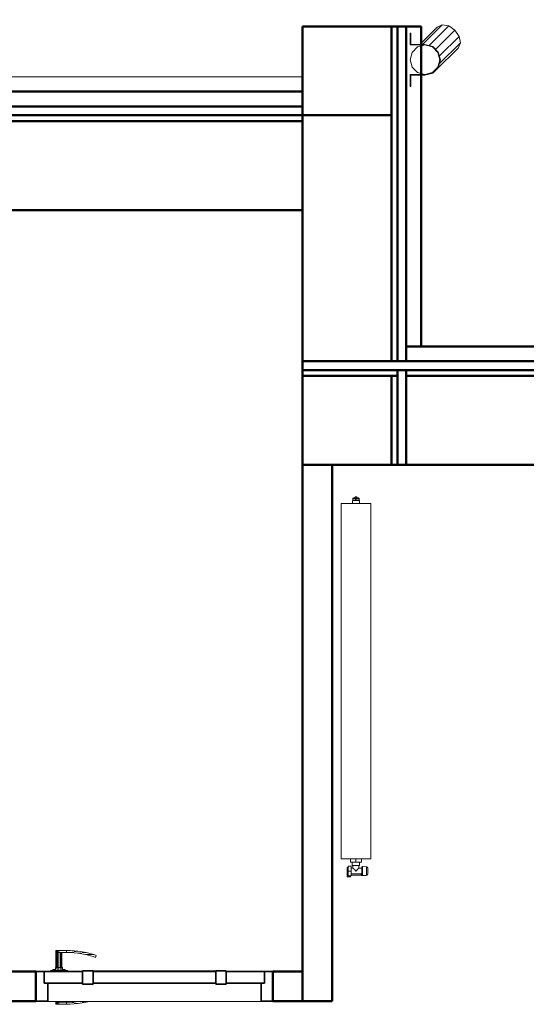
# Model space of a CAD drawing. Header units: millimetres. Extents: x 25703 to 50721, y 2709 to 39176.
# Tile 24 of 50: x 30549 to 32258, y 35687 to 39010. Entities that reach past the tile are written whole.
import ezdxf

# ---------------------------------------------------------------- set-up
doc = ezdxf.new("R2010")
doc.units = ezdxf.units.MM
doc.linetypes.add('ADSK_Скрыто', pattern=[300, 150, -150])
for name, color, linetype, lineweight in [('A-COLS-____-MCUT', 52, 'Continuous', 50), ('A-COLS-____-OTLN', 52, 'Continuous', 20), ('A-DETL-____-HDLN', 90, 'ADSK_Скрыто', 9), ('A-DOOR-____-MCUT', 31, 'Continuous', 35), ('A-DOOR-____-OTLN', 31, 'Continuous', 20), ('A-GENM-____-MCUT', 13, 'Continuous', 50), ('A-GENM-____-OTLN', 13, 'Continuous', 20), ('A-PART-____-MCUT', 2, 'Continuous', 50), ('A-PART-____-OTLN', 2, 'Continuous', 20), ('A-WALL-____-MCUT', 113, 'Continuous', 50), ('A-WALL-____-OTLN', 113, 'Continuous', 20), ('M-EQPM-____-OTLN', 50, 'Continuous', 20), ('Q-SPCQ-____-MCUT', 91, 'Continuous', 9), ('Q-SPCQ-____-OTLN', 91, 'Continuous', 20)]:
    doc.layers.add(name, color=color, linetype=linetype, lineweight=lineweight)

# ---------------------------------------------------------------- blocks, each defined once
blk = doc.blocks.new('Прямая форма - V line-610262-В_Этаж 02_Вентиляция')
at = {"layer": 'A-COLS-____-MCUT', "color": 9}
for p, q in [((150, 150), (-150, 150)), ((-150, 150), (-150, -150)), ((150, -150), (150, 150)), ((-150, -150), (150, -150))]:
    blk.add_line(p, q, dxfattribs=at)
blk = doc.blocks.new('Прямая форма - CRE - 001-610263-В_Этаж 02_Вентиляция')
blk.add_blockref('Прямая форма - V line-610262-В_Этаж 02_Вентиляция', (0, 0))
blk = doc.blocks.new('Прямая форма - V line-610938-В_Этаж 02_Вентиляция')
at = {"layer": 'A-COLS-____-MCUT', "color": 9}
for p, q in [((150, 150), (-150, 150)), ((-150, 150), (-150, -150)), ((150, -150), (150, 150)), ((-150, -150), (150, -150))]:
    blk.add_line(p, q, dxfattribs=at)
blk = doc.blocks.new('Прямая форма - CRE - 001-610939-В_Этаж 02_Вентиляция')
blk.add_blockref('Прямая форма - V line-610938-В_Этаж 02_Вентиляция', (0, 0))
blk = doc.blocks.new('Прямая форма - Concrete - Structural-610941-В_Этаж 02_Вентиляция')
at = {"layer": 'A-WALL-____-MCUT', "color": 9}
for p, q in [((320, -80), (0, -80)), ((0, -80), (0, -100)), ((320, -100), (320, -80)), ((350, -87.8), (350, -80)), ((350, -80), (579.5, -80)), ((350, -100), (350, -87.8)), ((579.5, -80), (789.9, -80)), ((0, -100), (320, -100)), ((579.5, -100), (350, -100)), ((789.9, -100), (579.5, -100))]:
    blk.add_line(p, q, dxfattribs=at)
at = {"layer": 'A-WALL-____-OTLN', "color": 253}
for p, q in [((350, -87.8), (350, -80)), ((579.5, -80), (350, -80)), ((350, -87.8), (350, -100)), ((789.9, -80), (579.5, -80)), ((579.5, -100), (350, -100)), ((579.5, -100), (789.9, -100))]:
    blk.add_line(p, q, dxfattribs=at)
blk = doc.blocks.new('Прямая форма - Gypsum Plasterboard - Waterproof-610942-В_Этаж 02_Вентиляция')
at = {"layer": 'A-WALL-____-MCUT', "color": 9}
for p, q in [((789.9, 0), (350, 0)), ((350, 0), (350, -50)), ((350, -50), (789.9, -50))]:
    blk.add_line(p, q, dxfattribs=at)
blk = doc.blocks.new('Прямая форма - Insulation - Thermal Break-610943-В_Этаж 02_Вентиляция')
at = {"layer": 'A-WALL-____-MCUT', "color": 9}
for p, q in [((789.9, -50), (0, -50)), ((0, -50), (0, -80)), ((0, -80), (789.9, -80))]:
    blk.add_line(p, q, dxfattribs=at)
blk = doc.blocks.new('Прямая форма - Masonry Block - Structural-610944-В_Этаж 02_Вентиляция')
at = {"layer": 'A-WALL-____-MCUT', "color": 9}
for p, q in [((789.9, -100), (350, -100)), ((350, -100), (350, -400)), ((350, -400), (789.9, -400))]:
    blk.add_line(p, q, dxfattribs=at)
blk = doc.blocks.new('Прямая форма - SW - 009-610945-В_Этаж 02_Вентиляция')
for name in ['Прямая форма - Gypsum Plasterboard - Waterproof-610942-В_Этаж 02_Вентиляция', 'Прямая форма - Insulation - Thermal Break-610943-В_Этаж 02_Вентиляция', 'Прямая форма - Concrete - Structural-610941-В_Этаж 02_Вентиляция', 'Прямая форма - Masonry Block - Structural-610944-В_Этаж 02_Вентиляция']:
    blk.add_blockref(name, (0, 0))
blk = doc.blocks.new('Family - Concrete - Structural-610947-В_Этаж 02_Вентиляция')
at = {"layer": 'A-PART-____-MCUT', "color": 9}
for p, q in [((320, -80), (0, -80)), ((0, -80), (0, -100)), ((320, -100), (320, -80)), ((350, -87.8), (350, -80)), ((350, -80), (579.5, -80)), ((350, -100), (350, -87.8)), ((579.5, -80), (789.9, -80)), ((0, -100), (320, -100)), ((579.5, -100), (350, -100)), ((789.9, -100), (579.5, -100))]:
    blk.add_line(p, q, dxfattribs=at)
at = {"layer": 'A-PART-____-OTLN', "color": 253}
for p, q in [((350, -87.8), (350, -80)), ((579.5, -80), (350, -80)), ((350, -87.8), (350, -100)), ((789.9, -80), (579.5, -80)), ((579.5, -100), (350, -100)), ((579.5, -100), (789.9, -100))]:
    blk.add_line(p, q, dxfattribs=at)
blk = doc.blocks.new('Family - Gypsum Plasterboard - Waterproof-610951-В_Этаж 02_Вентиляция')
at = {"layer": 'A-PART-____-MCUT', "color": 9}
for p, q in [((789.9, 0), (350, 0)), ((350, 0), (350, -50)), ((350, -50), (789.9, -50))]:
    blk.add_line(p, q, dxfattribs=at)
blk = doc.blocks.new('Family - Insulation - Thermal Break-610953-В_Этаж 02_Вентиляция')
at = {"layer": 'A-PART-____-MCUT', "color": 9}
for p, q in [((789.9, -50), (0, -50)), ((0, -50), (0, -80)), ((0, -80), (789.9, -80))]:
    blk.add_line(p, q, dxfattribs=at)
blk = doc.blocks.new('Family - Masonry Block - Structural-610955-В_Этаж 02_Вентиляция')
at = {"layer": 'A-PART-____-MCUT', "color": 9}
for p, q in [((789.9, -100), (350, -100)), ((350, -100), (350, -400)), ((350, -400), (789.9, -400))]:
    blk.add_line(p, q, dxfattribs=at)
blk = doc.blocks.new('Прямая форма - Insulation - Thermal Break-610960-В_Этаж 02_Вентиляция')
at = {"layer": 'A-WALL-____-MCUT', "color": 9}
for p, q in [((1130, -50), (0, -50)), ((0, -50), (0, -80)), ((1130, -80), (1130, -50)), ((1480, -50), (1160, -50)), ((1160, -50), (1160, -80)), ((1480, -80), (1480, -50)), ((0, -80), (1130, -80)), ((1160, -80), (1480, -80))]:
    blk.add_line(p, q, dxfattribs=at)
blk = doc.blocks.new('Прямая форма - Concrete - Structural-610961-В_Этаж 02_Вентиляция')
at = {"layer": 'A-WALL-____-MCUT', "color": 9}
for p, q in [((0, -80), (0, -100)), ((1130, -80), (0, -80)), ((1130, -100), (1130, -80)), ((1180, -80), (1180, -100)), ((1480, -80), (1180, -80)), ((1480, -100), (1480, -80)), ((0, -100), (1130, -100)), ((1180, -100), (1480, -100))]:
    blk.add_line(p, q, dxfattribs=at)
blk = doc.blocks.new('Прямая форма - Masonry Block - Structural-610962-В_Этаж 02_Вентиляция')
at = {"layer": 'A-WALL-____-MCUT', "color": 9}
for p, q in [((1130, -100), (300, -100)), ((300, -100), (300, -400)), ((1130, -400), (1130, -100)), ((300, -400), (1130, -400))]:
    blk.add_line(p, q, dxfattribs=at)
blk = doc.blocks.new('Прямая форма - Gypsum Plasterboard - Waterproof-610963-В_Этаж 02_Вентиляция')
at = {"layer": 'A-WALL-____-MCUT', "color": 9}
for p, q in [((0, 0), (0, -50)), ((1080, 0), (0, 0)), ((1080, -50), (1080, 0)), ((0, -50), (1080, -50))]:
    blk.add_line(p, q, dxfattribs=at)
blk = doc.blocks.new('Прямая форма - SW - 008-610964-В_Этаж 02_Вентиляция')
for name in ['Прямая форма - Gypsum Plasterboard - Waterproof-610963-В_Этаж 02_Вентиляция', 'Прямая форма - Insulation - Thermal Break-610960-В_Этаж 02_Вентиляция', 'Прямая форма - Concrete - Structural-610961-В_Этаж 02_Вентиляция', 'Прямая форма - Masonry Block - Structural-610962-В_Этаж 02_Вентиляция']:
    blk.add_blockref(name, (0, 0))
blk = doc.blocks.new('Family - Insulation - Thermal Break-610966-В_Этаж 02_Вентиляция')
at = {"layer": 'A-PART-____-MCUT', "color": 9}
for p, q in [((1130, -50), (0, -50)), ((0, -50), (0, -80)), ((1130, -80), (1130, -50)), ((1480, -50), (1160, -50)), ((1160, -50), (1160, -80)), ((1480, -80), (1480, -50)), ((0, -80), (1130, -80)), ((1160, -80), (1480, -80))]:
    blk.add_line(p, q, dxfattribs=at)
blk = doc.blocks.new('Family - Concrete - Structural-610968-В_Этаж 02_Вентиляция')
at = {"layer": 'A-PART-____-MCUT', "color": 9}
for p, q in [((0, -80), (0, -100)), ((1130, -80), (0, -80)), ((1130, -100), (1130, -80)), ((1180, -80), (1180, -100)), ((1480, -80), (1180, -80)), ((1480, -100), (1480, -80)), ((0, -100), (1130, -100)), ((1180, -100), (1480, -100))]:
    blk.add_line(p, q, dxfattribs=at)
blk = doc.blocks.new('Family - Masonry Block - Structural-610970-В_Этаж 02_Вентиляция')
at = {"layer": 'A-PART-____-MCUT', "color": 9}
for p, q in [((1130, -100), (300, -100)), ((300, -100), (300, -400)), ((1130, -400), (1130, -100)), ((300, -400), (1130, -400))]:
    blk.add_line(p, q, dxfattribs=at)
blk = doc.blocks.new('Family - Gypsum Plasterboard - Waterproof-610972-В_Этаж 02_Вентиляция')
at = {"layer": 'A-PART-____-MCUT', "color": 9}
for p, q in [((0, 0), (0, -50)), ((1080, 0), (0, 0)), ((1080, -50), (1080, 0)), ((0, -50), (1080, -50))]:
    blk.add_line(p, q, dxfattribs=at)
blk = doc.blocks.new('Прямая форма - V line-610995-В_Этаж 02_Вентиляция')
at = {"layer": 'A-GENM-____-MCUT', "lineweight": 9}
for p, q in [((31503.2, 38817.6), (29309.4, 38817.6)), ((31503.2, 38767.6), (31503.2, 38817.6)), ((29309.4, 38767.6), (31503.2, 38767.6))]:
    blk.add_line(p, q, dxfattribs=at)
blk = doc.blocks.new('Прямая форма - SLA - 010-610996-В_Этаж 02_Вентиляция')
blk.add_blockref('Прямая форма - V line-610995-В_Этаж 02_Вентиляция', (0, 0))
blk = doc.blocks.new('Прямая форма - V line-609271-В_Этаж 02_Вентиляция')
at = {"layer": 'A-DOOR-____-MCUT', "color": 53}
for p, q in [((-372, 0), (-400, 0)), ((-400, 0), (-400, -100)), ((-372, -40), (-372, 0)), ((-242, 0), (-372, 0)), ((-372, 0), (-372, -40)), ((-207, 2.5), (-242, 2.5)), ((-242, 2.5), (-242, -42.5)), ((-242, -40), (-242, 0)), ((-207, -42.5), (-207, 2.5)), ((207, 0), (-207, 0)), ((-207, 0), (-207, -40)), ((242, 2.5), (207, 2.5)), ((207, 2.5), (207, -42.5)), ((207, -40), (207, 0)), ((242, -42.5), (242, 2.5)), ((372, 0), (242, 0)), ((242, 0), (242, -40)), ((400, 0), (372, 0)), ((372, 0), (372, -40)), ((372, -40), (372, 0)), ((400, -100), (400, 0)), ((-360, -40), (-372, -40)), ((-372, -40), (-242, -40)), ((-360, -100), (-360, -40)), ((-242, -42.5), (-207, -42.5)), ((-207, -40), (207, -40)), ((207, -42.5), (242, -42.5)), ((242, -40), (372, -40)), ((372, -40), (360, -40)), ((360, -40), (360, -100)), ((-400, -100), (-360, -100)), ((360, -100), (400, -100))]:
    blk.add_line(p, q, dxfattribs=at)
at = {"layer": 'A-DOOR-____-OTLN', "color": 253}
for p, q in [((-332, 71), (-330.7, 71)), ((-332, 71), (-332, 64)), ((-330.7, 71), (-327, 71)), ((-330.7, 71), (-330.7, 64)), ((-327, 71), (-322, 71)), ((-327, 71), (-327, 64)), ((-322, 71), (-297, 71)), ((-322, 71), (-322, 64)), ((-297, 71), (-297, 64)), ((-283.6, 71), (-297, 71)), ((-297, 71), (-297, 64)), ((-283.9, 64), (-256.9, 68.7)), ((-256.9, 68.7), (-283.6, 71)), ((-230.5, 64), (-256.9, 68.7)), ((-332, 64), (-330.7, 64)), ((-332, 64), (-332, 13)), ((-330.7, 64), (-332, 64)), ((-330.7, 64), (-327, 64)), ((-330.7, 64), (-330.7, 13)), ((-327, 64), (-330.7, 64)), ((-327, 64), (-322, 64)), ((-327, 64), (-327, 13)), ((-322, 64), (-327, 64)), ((-322, 64), (-322, 13)), ((-297, 64), (-322, 64)), ((-317, 13), (-317, 64)), ((-313.3, 13), (-313.3, 64)), ((-312, 64), (-312, 13)), ((-297, 64), (-283.9, 64)), ((-257.8, 61.7), (-283.9, 64)), ((-257.8, 61.7), (-230.5, 64)), ((-232, 57.2), (-257.8, 61.7)), ((-206.7, 50.4), (-232, 57.2)), ((-204.6, 57.1), (-232, 57.2)), ((-230.5, 64), (-204.6, 57.1)), ((-198.8, 47.5), (-206.7, 50.4)), ((-204.6, 57.1), (-196.5, 54.1)), ((-196.5, 54.1), (-198.8, 47.5)), ((-293.5, 3), (-350.5, 3)), ((-350.5, 3), (-350.5, 1)), ((-344, 3), (-342, 7)), ((-342, 7), (-339.3, 7)), ((-341.1, 3), (-339.3, 7)), ((-339.3, 7), (-334.6, 7)), ((-335, 3), (-334, 13)), ((-334, 13), (-332.4, 13)), ((-333.3, 3), (-332.4, 13)), ((-332.4, 13), (-328, 13)), ((-328.5, 3), (-328, 13)), ((-328, 13), (-322, 13)), ((-322, 13), (-316, 13)), ((-322, 3), (-322, 13)), ((-316, 13), (-311.6, 13)), ((-315.5, 3), (-316, 13)), ((-311.6, 13), (-310, 13)), ((-311.6, 13), (-310.7, 3)), ((-310, 13), (-309, 3)), ((-309.4, 7), (-304.7, 7)), ((-304.7, 7), (-302, 7)), ((-304.7, 7), (-302.9, 3)), ((-302, 7), (-300, 3)), ((-293.5, 1), (-293.5, 3)), ((-207, 2.5), (-203.6, 2.5)), ((-203.6, 2.5), (-200.3, 2.5)), ((-203.6, 2.5), (-203.6, 1)), ((-200.3, 2.5), (-197, 2.5)), ((-200.3, 2.5), (-200.3, 1)), ((-197, 2.5), (-193.9, 2.5)), ((-197, 2.5), (-197, 1)), ((-193.9, 2.5), (-190.9, 2.5)), ((-193.9, 2.5), (-193.9, 1)), ((-190.9, 2.5), (-188, 2.5)), ((-190.9, 2.5), (-190.9, 1)), ((-188, 2.5), (-185.3, 2.5)), ((-188, 2.5), (-188, 1)), ((-185.3, 2.5), (-182.7, 2.5)), ((-185.3, 2.5), (-185.3, 1)), ((-182.7, 2.5), (-180.3, 2.5)), ((-182.7, 2.5), (-182.7, 1)), ((-180.3, 2.5), (-177.9, 2.5)), ((-180.3, 2.5), (-180.3, 1)), ((-177.9, 2.5), (-175.8, 2.5)), ((-177.9, 2.5), (-177.9, 1)), ((-175.8, 2.5), (-173.8, 2.5)), ((-175.8, 2.5), (-175.8, 1)), ((-173.8, 2.5), (-172, 2.5)), ((-173.8, 2.5), (-173.8, 1)), ((-172, 2.5), (0, 2.5)), ((-172, 2.5), (-172, 1)), ((0, 2.5), (172, 2.5)), ((172, 2.5), (173.8, 2.5)), ((172, 2.5), (172, 1)), ((173.8, 2.5), (175.8, 2.5)), ((173.8, 2.5), (173.8, 1)), ((175.8, 2.5), (177.9, 2.5)), ((175.8, 2.5), (175.8, 1)), ((177.9, 2.5), (180.3, 2.5)), ((177.9, 2.5), (177.9, 1)), ((180.3, 2.5), (182.7, 2.5)), ((180.3, 2.5), (180.3, 1)), ((182.7, 2.5), (185.3, 2.5)), ((182.7, 2.5), (182.7, 1)), ((185.3, 2.5), (188, 2.5)), ((185.3, 2.5), (185.3, 1)), ((188, 2.5), (190.9, 2.5)), ((188, 2.5), (188, 1)), ((190.9, 2.5), (193.9, 2.5)), ((190.9, 2.5), (190.9, 1)), ((193.9, 2.5), (197, 2.5)), ((193.9, 2.5), (193.9, 1)), ((197, 2.5), (200.3, 2.5)), ((197, 2.5), (197, 1)), ((200.3, 2.5), (203.6, 2.5)), ((200.3, 2.5), (200.3, 1)), ((203.6, 2.5), (207, 2.5)), ((203.6, 2.5), (203.6, 1)), ((-332, -101), (-332, -104)), ((-330.7, -104), (-332, -104)), ((-332, -104), (-330.7, -104)), ((-332, -104), (-332, -111)), ((-330.7, -111), (-332, -111)), ((-330.7, -101), (-330.7, -104)), ((-327, -104), (-330.7, -104)), ((-330.7, -104), (-327, -104)), ((-330.7, -104), (-330.7, -111)), ((-327, -111), (-330.7, -111)), ((-327, -101), (-327, -104)), ((-327, -104), (-322, -104)), ((-327, -104), (-322, -104)), ((-327, -104), (-327, -111)), ((-322, -111), (-327, -111)), ((-322, -101), (-322, -104)), ((-322, -104), (-297, -104)), ((-322, -104), (-322, -111)), ((-297, -111), (-322, -111)), ((-317, -104), (-317, -101)), ((-313.3, -104), (-313.3, -101)), ((-312, -101), (-312, -104)), ((-283.9, -104), (-297, -104)), ((-297, -104), (-297, -111)), ((-297, -104), (-297, -111)), ((-297, -111), (-283.6, -111)), ((-257.8, -101.7), (-283.9, -104)), ((-256.9, -108.7), (-283.9, -104)), ((-283.6, -111), (-256.9, -108.7)), ((-257.8, -101.7), (-253.7, -101)), ((-230.5, -104), (-257.8, -101.7)), ((-230.5, -104), (-256.9, -108.7)), ((-219.3, -101), (-230.5, -104))]:
    blk.add_line(p, q, dxfattribs=at)
blk = doc.blocks.new('Прямая форма - კარ1-611160-В_Этаж 02_Вентиляция')
blk.add_blockref('Прямая форма - V line-609271-В_Этаж 02_Вентиляция', (400, 0))
blk = doc.blocks.new('Прямая форма - V line-611804-В_Этаж 02_Вентиляция')
at = {"layer": 'A-WALL-____-MCUT', "color": 9}
for p, q in [((1710, 100), (-100, 100)), ((-100, 100), (-100, 0)), ((1710, 0), (1710, 100)), ((-100, 0), (1710, 0))]:
    blk.add_line(p, q, dxfattribs=at)
blk = doc.blocks.new('Прямая форма - SW - 014-611805-В_Этаж 02_Вентиляция')
blk.add_blockref('Прямая форма - V line-611804-В_Этаж 02_Вентиляция', (0, 0))
blk = doc.blocks.new('Прямая форма - V line-611855-В_Этаж 02_Вентиляция')
at = {"layer": 'A-WALL-____-MCUT', "color": 9}
for p, q in [((200, 100), (100, 100)), ((100, 100), (100, 0)), ((200, 0), (200, 100)), ((4180, 100), (1000, 100)), ((1000, 100), (1000, 0)), ((100, 0), (200, 0)), ((1000, 0), (4180, 0))]:
    blk.add_line(p, q, dxfattribs=at)
blk = doc.blocks.new('Прямая форма - SW - 014-611856-В_Этаж 02_Вентиляция')
blk.add_blockref('Прямая форма - V line-611855-В_Этаж 02_Вентиляция', (0, 0))
blk = doc.blocks.new('Family - კარ1-611858-В_Этаж 02_Вентиляция')
at = {"layer": 'A-GENM-____-MCUT', "lineweight": 9}
for p, q in [((400, 101), (-400, 101)), ((-400, 101), (-400, -1)), ((400, -1), (400, 101)), ((-400, -1), (400, -1))]:
    blk.add_line(p, q, dxfattribs=at)
blk = doc.blocks.new('Прямая форма - Gypsum Plasterboard - Waterproof-611860-В_Этаж 02_Вентиляция')
at = {"layer": 'A-WALL-____-MCUT', "color": 9}
for p, q in [((4080, 50), (0, 50)), ((0, 50), (0, 0)), ((0, 0), (4080, 0))]:
    blk.add_line(p, q, dxfattribs=at)
blk = doc.blocks.new('Прямая форма - Masonry Block - Structural-611861-В_Этаж 02_Вентиляция')
at = {"layer": 'A-WALL-____-MCUT', "color": 9}
for p, q in [((4080, 400), (0, 400)), ((0, 400), (0, 100)), ((0, 100), (4080, 100))]:
    blk.add_line(p, q, dxfattribs=at)
blk = doc.blocks.new('Прямая форма - Concrete - Structural-611862-В_Этаж 02_Вентиляция')
at = {"layer": 'A-WALL-____-MCUT', "color": 9}
for p, q in [((4380, 100), (0, 100)), ((0, 100), (0, 80)), ((0, 80), (4380, 80))]:
    blk.add_line(p, q, dxfattribs=at)
blk = doc.blocks.new('Прямая форма - Insulation - Thermal Break-611863-В_Этаж 02_Вентиляция')
at = {"layer": 'A-WALL-____-MCUT', "color": 9}
for p, q in [((4400, 80), (0, 80)), ((0, 80), (0, 50)), ((0, 50), (4400, 50))]:
    blk.add_line(p, q, dxfattribs=at)
blk = doc.blocks.new('Прямая форма - SW - 007-611864-В_Этаж 02_Вентиляция')
for name in ['Прямая форма - Masonry Block - Structural-611861-В_Этаж 02_Вентиляция', 'Прямая форма - Concrete - Structural-611862-В_Этаж 02_Вентиляция', 'Прямая форма - Insulation - Thermal Break-611863-В_Этаж 02_Вентиляция', 'Прямая форма - Gypsum Plasterboard - Waterproof-611860-В_Этаж 02_Вентиляция']:
    blk.add_blockref(name, (0, 0))
blk = doc.blocks.new('Family - Gypsum Plasterboard - Waterproof-611866-В_Этаж 02_Вентиляция')
at = {"layer": 'A-PART-____-MCUT', "color": 9}
for p, q in [((4080, 50), (0, 50)), ((0, 50), (0, 0)), ((0, 0), (4080, 0))]:
    blk.add_line(p, q, dxfattribs=at)
blk = doc.blocks.new('Family - Masonry Block - Structural-611868-В_Этаж 02_Вентиляция')
at = {"layer": 'A-PART-____-MCUT', "color": 9}
for p, q in [((4080, 400), (0, 400)), ((0, 400), (0, 100)), ((0, 100), (4080, 100))]:
    blk.add_line(p, q, dxfattribs=at)
blk = doc.blocks.new('Family - Concrete - Structural-611870-В_Этаж 02_Вентиляция')
at = {"layer": 'A-PART-____-MCUT', "color": 9}
for p, q in [((4380, 100), (0, 100)), ((0, 100), (0, 80)), ((0, 80), (4380, 80))]:
    blk.add_line(p, q, dxfattribs=at)
blk = doc.blocks.new('Family - Insulation - Thermal Break-611872-В_Этаж 02_Вентиляция')
at = {"layer": 'A-PART-____-MCUT', "color": 9}
for p, q in [((4400, 80), (0, 80)), ((0, 80), (0, 50)), ((0, 50), (4400, 50))]:
    blk.add_line(p, q, dxfattribs=at)
blk = doc.blocks.new('Прямая форма - V line-612788-В_Этаж 02_Вентиляция')
at = {"layer": 'Q-SPCQ-____-MCUT', "color": 133}
for p, q in [((-50.2, 49.9), (-90, 49.9)), ((-90, 49.9), (-90, 47.9)), ((-90, 47.9), (-52, 47.9)), ((-52, 47.9), (-52, -0.1)), ((-50.2, -0.1), (-50.2, 49.9)), ((-25, 43.3), (-43.3, 25)), ((0, 50), (-25, 43.3)), ((25, 43.3), (0, 50)), ((43.3, 25), (25, 43.3)), ((90, 49.9), (50.2, 49.9)), ((50.2, 49.9), (50.2, -0.1)), ((52, -0.1), (52, 47.9)), ((52, 47.9), (90, 47.9)), ((90, 47.9), (90, 49.9)), ((-43.3, 25), (-50, 0)), ((-50, 0), (-43.3, -25)), ((50, 0), (43.3, 25)), ((43.3, -25), (50, 0)), ((-52, -0.1), (-45, -26.1)), ((-43.5, -25.2), (-50.2, -0.1)), ((-45, -26.1), (-26, -45.1)), ((-25.1, -43.6), (-43.5, -25.2)), ((-43.3, -25), (-25, -43.3)), ((25, -43.3), (43.3, -25)), ((43.5, -25.2), (25.1, -43.6)), ((26, -45.1), (45, -26.1)), ((50.2, -0.1), (43.5, -25.2)), ((45, -26.1), (52, -0.1)), ((-26, -45.1), (0, -52.1)), ((0, -50.3), (-25.1, -43.6)), ((-25, -43.3), (0, -50)), ((0, -50), (25, -43.3)), ((25.1, -43.6), (0, -50.3)), ((0, -52.1), (26, -45.1))]:
    blk.add_line(p, q, dxfattribs=at)
blk = doc.blocks.new('Прямая форма - FU - 047-612789-В_Этаж 02_Вентиляция')
blk.add_blockref('Прямая форма - V line-612788-В_Этаж 02_Вентиляция', (0, 0))
blk = doc.blocks.new('Прямая форма - V line-613636-В_Этаж 02_Вентиляция')
at = {"layer": 'Q-SPCQ-____-OTLN', "color": 253}
for p, q in [((-28.7, 39.6), (-25, 43.3)), ((-25, 43.3), (-28.7, 39.6)), ((-25, 43.3), (-23.7, 43.7)), ((-23.7, 43.7), (-25, 43.3)), ((-25, 43.3), (-25, 41.7)), ((-50, 0), (-49.4, 2.3)), ((-49.4, 2.3), (-50, 0)), ((-50, -106), (-50, 0)), ((-49.4, -2.3), (-50, 0)), ((-50, 0), (-49.4, -2.3)), ((-47.6, 8.8), (-47.4, 9.8)), ((-47.4, 9.8), (-47.6, 8.8)), ((-45.3, 17.4), (-45.1, 18.2)), ((-45.1, 18.2), (-45.3, 17.4)), ((-38.3, 30), (-37.7, 30.6)), ((-37.7, 30.6), (-38.3, 30)), ((-47.4, -9.8), (-47.6, -8.8)), ((-47.6, -8.8), (-47.4, -9.8)), ((-46, -15), (-46.3, -14)), ((-46.3, -14), (-46, -15)), ((-43.3, -25), (-44.2, -21.5)), ((-44.2, -21.5), (-43.3, -25)), ((-43.3, -23.1), (-43.3, -25)), ((-43.3, -123.7), (-43.3, -25)), ((-40.8, -27.5), (-43.3, -25)), ((-43.3, -25), (-40.8, -27.5)), ((-35.2, -33.1), (-36, -32.3)), ((-36, -32.3), (-35.2, -33.1)), ((43.3, -25), (39.6, -28.7)), ((39.6, -28.7), (43.3, -25)), ((43.3, -23.3), (43.3, -25)), ((43.7, -23.7), (43.3, -25)), ((43.3, -25), (43.7, -23.7)), ((43.3, -27.7), (43.3, -25)), ((43.3, -123.7), (43.3, -30.2)), ((50, -30), (50, -106)), ((-32.3, -36), (-33.1, -35.2)), ((-33.1, -35.2), (-32.3, -36)), ((-25, -43.3), (-27.5, -40.8)), ((-27.5, -40.8), (-25, -43.3)), ((-25, -42.2), (-25, -43.3)), ((-25, -136.6), (-25, -43.3)), ((-21.5, -44.2), (-25, -43.3)), ((-25, -43.3), (-21.5, -44.2)), ((-14, -46.3), (-15, -46)), ((-15, -46), (-14, -46.3)), ((-8.8, -47.6), (-9.8, -47.4)), ((-9.8, -47.4), (-8.8, -47.6)), ((0, -50), (-2.3, -49.4)), ((-2.3, -49.4), (0, -50)), ((2.3, -49.4), (0, -50)), ((0, -50), (2.3, -49.4)), ((0, -141.4), (0, -50)), ((9.8, -47.4), (8.8, -47.6)), ((8.8, -47.6), (9.8, -47.4)), ((18.2, -45.1), (17.4, -45.3)), ((17.4, -45.3), (18.2, -45.1)), ((25, -136.6), (25, -43.3)), ((30.6, -37.7), (30, -38.3)), ((30, -38.3), (30.6, -37.7)), ((-50, -106), (-43.3, -123.7)), ((-43.3, -123.7), (-25, -136.6)), ((25, -136.6), (43.3, -123.7)), ((43.3, -123.7), (50, -106)), ((-25, -136.6), (0, -141.4)), ((0, -141.4), (25, -136.6))]:
    blk.add_line(p, q, dxfattribs=at)
blk = doc.blocks.new('Прямая форма - FU - 047-613637-В_Этаж 02_Вентиляция')
blk.add_blockref('Прямая форма - V line-613636-В_Этаж 02_Вентиляция', (0, 0))
blk = doc.blocks.new('V line_ifc_RVT-1-В_Этаж 02_Вентиляция')
at = {"layer": 'A-COLS-____-OTLN', "color": 253, "lineweight": 20, "rotation": 180}
for name, p in [('Прямая форма - CRE - 001-610263-В_Этаж 02_Вентиляция', (31653.2, 38837.6)), ('Прямая форма - CRE - 001-610939-В_Этаж 02_Вентиляция', (31653.2, 37657.6))]:
    blk.add_blockref(name, p, dxfattribs=at)
at = {"layer": 'A-DOOR-____-OTLN', "color": 253, "lineweight": 20}
blk.add_blockref('Прямая форма - კარ1-611160-В_Этаж 02_Вентиляция', (30603.2, 35797.6), dxfattribs=at)
at = {"layer": 'A-GENM-____-OTLN', "color": 253, "lineweight": 20}
blk.add_blockref('Прямая форма - SLA - 010-610996-В_Этаж 02_Вентиляция', (0, 0), dxfattribs=at)
at = {"layer": 'A-GENM-____-OTLN', "color": 253, "lineweight": 20, "rotation": 180}
blk.add_blockref('Family - კარ1-611858-В_Этаж 02_Вентиляция', (31003.2, 35797.6), dxfattribs=at)
at = {"layer": 'A-PART-____-OTLN', "color": 253, "lineweight": 20}
for name, p, rotation in [('Family - Concrete - Structural-610968-В_Этаж 02_Вентиляция', (31903.2, 38987.6), 270), ('Family - Insulation - Thermal Break-610966-В_Этаж 02_Вентиляция', (31903.2, 38987.6), 270), ('Family - Gypsum Plasterboard - Waterproof-610972-В_Этаж 02_Вентиляция', (31903.2, 38987.6), 270), ('Family - Gypsum Plasterboard - Waterproof-611866-В_Этаж 02_Вентиляция', (31503.2, 38767.6), 180), ('Family - Insulation - Thermal Break-611872-В_Этаж 02_Вентиляция', (31503.2, 38767.6), 180), ('Family - Concrete - Structural-611870-В_Этаж 02_Вентиляция', (31503.2, 38767.6), 180), ('Family - Masonry Block - Structural-610970-В_Этаж 02_Вентиляция', (31903.2, 38987.6), 270), ('Family - Masonry Block - Structural-611868-В_Этаж 02_Вентиляция', (31503.2, 38767.6), 180)]:
    blk.add_blockref(name, p, dxfattribs=dict(at, rotation=rotation))
for name in ['Family - Gypsum Plasterboard - Waterproof-610951-В_Этаж 02_Вентиляция', 'Family - Insulation - Thermal Break-610953-В_Этаж 02_Вентиляция', 'Family - Concrete - Structural-610947-В_Этаж 02_Вентиляция', 'Family - Masonry Block - Structural-610955-В_Этаж 02_Вентиляция']:
    blk.add_blockref(name, (31503.2, 37907.6), dxfattribs=at)
at = {"layer": 'A-WALL-____-OTLN', "color": 253, "lineweight": 20}
for name, p, rotation in [('Прямая форма - SW - 008-610964-В_Этаж 02_Вентиляция', (31903.2, 38987.6), 270), ('Прямая форма - SW - 007-611864-В_Этаж 02_Вентиляция', (31503.2, 38767.6), 180), ('Прямая форма - SW - 014-611805-В_Этаж 02_Вентиляция', (31603.2, 35797.6), 90), ('Прямая форма - SW - 014-611856-В_Этаж 02_Вентиляция', (31603.2, 35797.6), 180)]:
    blk.add_blockref(name, p, dxfattribs=dict(at, rotation=rotation))
blk.add_blockref('Прямая форма - SW - 009-610945-В_Этаж 02_Вентиляция', (31503.2, 37907.6), dxfattribs=at)
at = {"layer": 'Q-SPCQ-____-OTLN', "color": 253, "lineweight": 20}
for name, p, rotation in [('Прямая форма - FU - 047-613637-В_Этаж 02_Вентиляция', (31917.4, 38875), 135.0000000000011), ('Прямая форма - FU - 047-612789-В_Этаж 02_Вентиляция', (31916.1, 38875), 90)]:
    blk.add_blockref(name, p, dxfattribs=dict(at, rotation=rotation))
blk = doc.blocks.new('ADSK_Радиатор универсальный_Боковое подключение_Клапаны - Радиатор 600х1200-V8-В_Этаж 02_Вентиляция')
at = {"layer": 'A-DETL-____-HDLN', "flags": 128}
for points in [[(-654, 0), (-654, 0), (-654, 0), (-653.9, 0), (-653.8, 0)], [(-653.8, 0), (-653.9, 0), (-653.9, 0), (-654, 0), (-654, 0), (-654, 0)], [(-649.8, -20), (-649.9, -20), (-649.9, -20), (-650, -20), (-650, -20), (-650, -20), (-650, -20)], [(-650, -20), (-650, -20), (-650, -20), (-649.9, -20), (-649.9, -20), (-649.8, -20), (-649.7, -20)], [(-632, -20), (-632, -20), (-632, -20), (-632.1, -20), (-632.1, -20), (-632.2, -20), (-632.3, -20)], [(-632.3, -20), (-632.2, -20), (-632.1, -20), (-632.1, -20), (-632, -20), (-632, -20), (-632, -20), (-632, -20)], [(-628, 0), (-628, 0), (-628, 0), (-628.1, 0), (-628.2, 0), (-628.3, 0)], [(-628.2, 0), (-628.1, 0), (-628.1, 0), (-628, 0), (-628, 0), (-628, 0)]]:
    blk.add_lwpolyline(points, dxfattribs=at)
at = {"layer": 'M-EQPM-____-OTLN'}
for p, q in [((600, 70), (-600, 70)), ((-600, 70), (-600, -30)), ((-600, 70), (600, 70)), ((-600, -30), (-600, 70)), ((600, -30), (600, 70)), ((600, 70), (600, -30)), ((-661, 50), (-645, 50)), ((-661, 38), (-661, 50)), ((-657, 38), (-661, 38)), ((-657, 46), (-641, 46)), ((-657, 36), (-657, 46)), ((-641, 36), (-657, 36)), ((-655, 36), (-655, 2)), ((-651, 36), (-651, 0)), ((-645, 50), (-629, 50)), ((-645, 50), (-645, 46)), ((-641, 46), (-625, 46)), ((-641, 46), (-641, 36)), ((-625, 36), (-641, 36)), ((-631, 30), (-631, 36)), ((-629, 46), (-629, 50)), ((-625, 36), (-625, 46)), ((-611, 20), (-611, 38.5)), ((-600, 38.5), (-611, 38.5)), ((-656.5, 2), (-656.5, -13)), ((-651, 2), (-656.5, 2)), ((-651, 0), (-631, 0)), ((-622, 30), (-631, 30)), ((-631, 0), (-631, 10)), ((-631, 10), (-622, 10)), ((-611, 32.5), (-622, 32.5)), ((-622, 32.5), (-622, 7.5)), ((-622, 7.5), (-611, 7.5)), ((-611, 1.5), (-611, 20)), ((-600, 20), (-611, 20)), ((-600, 1.5), (-611, 1.5)), ((610, 32), (600, 32)), ((600, 8), (610, 8)), ((610, 30.9), (610, 32)), ((610, 30.8), (610, 29.9)), ((610, 30.8), (615, 30.8)), ((615, 29.9), (610, 29.9)), ((610, 21.1), (610, 29.8)), ((610, 20.9), (610, 19.1)), ((610, 20.9), (615, 20.9)), ((615, 19.1), (610, 19.1)), ((610, 10.2), (610, 18.9)), ((610, 10.1), (610, 9.2)), ((610, 10.1), (615, 10.1)), ((615, 9.2), (610, 9.2)), ((610, 8), (610, 9.1)), ((617, 30.8), (615, 30.8)), ((615, 29.9), (615, 30.8)), ((615, 29.9), (615, 20.9)), ((615, 19.1), (615, 20.9)), ((615, 19.1), (615, 10.1)), ((615, 9.2), (615, 10.1)), ((615, 9.2), (617, 9.2)), ((617, 30.5), (617, 30.8)), ((617, 9.2), (617, 30.8)), ((617, 22.5), (622, 22.5)), ((617, 17.5), (622, 17.5)), ((617, 9.2), (617, 9.5)), ((622, 17.5), (622, 22.5)), ((-656.5, -13), (-655.2, -13)), ((-656, -2.3), (-654.9, -15.8)), ((-656, -2.3), (-626, -2.3)), ((-654.9, -15.8), (-627.1, -15.8)), ((-627.1, -15.8), (-626, -2.3)), ((-600, -30), (600, -30)), ((600, -30), (-600, -30))]:
    blk.add_line(p, q, dxfattribs=at)
at = {"layer": 'M-EQPM-____-OTLN', "flags": 128}
for points in [[(615, 30.8), (615.5, 30.7), (616, 30.6)], [(615, 9.2), (615.5, 9.3), (616, 9.4)], [(617, 29.9), (617.8, 29), (618.6, 27.5), (619.6, 24.3), (619.8, 22.5)], [(617, 10.1), (617.8, 11), (618.6, 12.5), (619.6, 15.7), (619.8, 17.5)], [(-656, -2.3), (-656, -2.3), (-656, -2.2), (-656, -2.1), (-656, -2), (-656, -1.9), (-656, -1.9), (-656, -1.8), (-656, -1.7), (-656, -1.6), (-655.9, -1.5), (-655.9, -1.5), (-655.9, -1.4), (-655.9, -1.3), (-655.9, -1.2), (-655.8, -1.2), (-655.8, -1.1), (-655.7, -1), (-655.7, -1), (-655.7, -0.9), (-655.6, -0.8), (-655.6, -0.8), (-655.5, -0.7), (-655.5, -0.6), (-655.4, -0.6), (-655.4, -0.5), (-655.3, -0.5), (-655.2, -0.4), (-655.2, -0.4), (-655.1, -0.3), (-655, -0.3), (-655, -0.2), (-654.9, -0.2), (-654.8, -0.2), (-654.7, -0.1), (-654.7, -0.1), (-654.6, -0.1), (-654.5, -0.1), (-654.4, 0), (-654.4, 0), (-654.3, 0), (-654.2, 0), (-654.1, 0), (-654, 0), (-654, 0)], [(-650, -20), (-650.2, -20), (-650.4, -20), (-650.6, -20), (-650.8, -19.9), (-651, -19.9), (-651.2, -19.9), (-651.4, -19.8), (-651.6, -19.7), (-651.8, -19.7), (-651.9, -19.6), (-652.1, -19.5), (-652.3, -19.4), (-652.5, -19.3), (-652.7, -19.2), (-652.8, -19.1), (-653, -19), (-653.1, -18.9), (-653.3, -18.8), (-653.4, -18.6), (-653.6, -18.5), (-653.7, -18.3), (-653.9, -18.2), (-654, -18), (-654.1, -17.9), (-654.2, -17.7), (-654.3, -17.5), (-654.4, -17.4), (-654.5, -17.2), (-654.6, -17), (-654.7, -16.8), (-654.7, -16.6), (-654.8, -16.4), (-654.8, -16.2), (-654.9, -16), (-654.9, -15.8)], [(-654, 0), (-654, 0), (-654, 0), (-653.9, 0), (-653.8, 0), (-653.7, 0), (-653.6, 0), (-653.5, 0), (-653.3, 0), (-653.2, 0), (-653, 0), (-652.8, 0), (-652.5, 0), (-652.3, 0), (-652, 0), (-651.7, 0), (-651.4, 0), (-651.1, 0), (-650.8, 0)], [(-628, 0), (-628, 0), (-628, 0), (-628.1, 0), (-628.2, 0), (-628.3, 0), (-628.4, 0), (-628.5, 0), (-628.7, 0), (-628.8, 0), (-629, 0), (-629.2, 0), (-629.5, 0), (-629.7, 0), (-630, 0), (-630.3, 0), (-630.6, 0), (-630.9, 0), (-631.2, 0), (-631.6, 0), (-631.9, 0), (-632.3, 0), (-632.7, 0), (-633.1, 0), (-633.5, 0), (-634, 0), (-634.4, 0), (-634.9, 0), (-635.3, 0), (-635.8, 0), (-636.3, 0), (-636.8, 0), (-637.3, 0), (-637.8, 0), (-638.3, 0), (-638.8, 0), (-639.3, 0), (-639.8, 0), (-640.3, 0), (-640.9, 0), (-641.4, 0), (-641.9, 0), (-642.4, 0), (-642.9, 0), (-643.4, 0), (-644, 0), (-644.5, 0), (-645, 0), (-645.4, 0), (-645.9, 0), (-646.4, 0), (-646.9, 0), (-647.3, 0), (-647.8, 0), (-648.2, 0), (-648.7, 0), (-649.1, 0), (-649.5, 0), (-649.9, 0), (-650.2, 0), (-650.6, 0), (-650.9, 0), (-651.3, 0), (-651.6, 0), (-651.9, 0), (-652.1, 0), (-652.4, 0), (-652.6, 0), (-652.9, 0), (-653.1, 0), (-653.2, 0), (-653.4, 0), (-653.6, 0), (-653.7, 0), (-653.8, 0), (-653.9, 0), (-653.9, 0), (-654, 0), (-654, 0), (-654, 0)], [(-646.3, -20), (-646.6, -20), (-646.9, -20), (-647.1, -20), (-647.4, -20), (-647.6, -20), (-647.9, -20), (-648.1, -20), (-648.3, -20), (-648.5, -20), (-648.7, -20), (-648.9, -20), (-649.1, -20), (-649.2, -20), (-649.4, -20), (-649.5, -20), (-649.6, -20), (-649.7, -20), (-649.8, -20), (-649.9, -20), (-649.9, -20), (-650, -20), (-650, -20), (-650, -20), (-650, -20)], [(-650, -20), (-650, -20), (-650, -20), (-649.9, -20), (-649.9, -20), (-649.8, -20), (-649.7, -20), (-649.6, -20), (-649.5, -20), (-649.4, -20), (-649.3, -20), (-649.1, -20), (-649, -20), (-648.8, -20), (-648.6, -20), (-648.4, -20), (-648.2, -20), (-648, -20), (-647.8, -20), (-647.5, -20), (-647.3, -20), (-647, -20), (-646.7, -20), (-646.5, -20), (-646.2, -20), (-645.9, -20), (-645.6, -20), (-645.2, -20), (-644.9, -20), (-644.6, -20), (-644.3, -20), (-643.9, -20), (-643.6, -20), (-643.2, -20), (-642.9, -20), (-642.5, -20), (-642.2, -20), (-641.8, -20), (-641.5, -20), (-641.1, -20), (-640.7, -20), (-640.4, -20), (-640, -20), (-639.7, -20), (-639.3, -20), (-639, -20), (-638.6, -20), (-638.3, -20), (-637.9, -20), (-637.6, -20), (-637.3, -20), (-636.9, -20), (-636.6, -20), (-636.3, -20), (-636, -20), (-635.7, -20), (-635.4, -20), (-635.1, -20), (-634.9, -20), (-634.6, -20), (-634.4, -20), (-634.1, -20), (-633.9, -20), (-633.7, -20), (-633.5, -20), (-633.3, -20), (-633.1, -20), (-632.9, -20), (-632.8, -20), (-632.6, -20), (-632.5, -20), (-632.4, -20), (-632.3, -20), (-632.2, -20), (-632.1, -20), (-632.1, -20), (-632, -20), (-632, -20), (-632, -20), (-632, -20)], [(-632, -20), (-632, -20), (-632, -20), (-632.1, -20), (-632.1, -20), (-632.2, -20), (-632.3, -20), (-632.4, -20), (-632.5, -20), (-632.6, -20), (-632.7, -20), (-632.9, -20), (-633, -20), (-633.2, -20), (-633.4, -20), (-633.6, -20), (-633.8, -20), (-634, -20), (-634.2, -20), (-634.5, -20), (-634.7, -20), (-635, -20), (-635.3, -20), (-635.5, -20), (-635.8, -20)], [(-627.1, -15.8), (-627.1, -16), (-627.2, -16.2), (-627.2, -16.4), (-627.3, -16.6), (-627.3, -16.8), (-627.4, -17), (-627.5, -17.2), (-627.6, -17.4), (-627.7, -17.5), (-627.8, -17.7), (-627.9, -17.9), (-628, -18), (-628.1, -18.2), (-628.3, -18.3), (-628.4, -18.5), (-628.6, -18.6), (-628.7, -18.8), (-628.9, -18.9), (-629, -19), (-629.2, -19.1), (-629.3, -19.2), (-629.5, -19.3), (-629.7, -19.4), (-629.9, -19.5), (-630.1, -19.6), (-630.2, -19.7), (-630.4, -19.7), (-630.6, -19.8), (-630.8, -19.9), (-631, -19.9), (-631.2, -19.9), (-631.4, -20), (-631.6, -20), (-631.8, -20), (-632, -20)], [(-631.4, 0), (-631.1, 0), (-630.7, 0), (-630.4, 0), (-630.1, 0), (-629.9, 0), (-629.6, 0), (-629.4, 0), (-629.1, 0), (-628.9, 0), (-628.8, 0), (-628.6, 0), (-628.4, 0), (-628.3, 0), (-628.2, 0), (-628.1, 0), (-628.1, 0), (-628, 0), (-628, 0), (-628, 0)], [(-628, 0), (-627.9, 0), (-627.8, 0), (-627.8, 0), (-627.7, 0), (-627.6, 0), (-627.5, -0.1), (-627.4, -0.1), (-627.4, -0.1), (-627.3, -0.1), (-627.2, -0.2), (-627.1, -0.2), (-627.1, -0.2), (-627, -0.3), (-626.9, -0.3), (-626.9, -0.3), (-626.8, -0.4), (-626.7, -0.4), (-626.7, -0.5), (-626.6, -0.6), (-626.6, -0.6), (-626.5, -0.7), (-626.5, -0.7), (-626.4, -0.8), (-626.4, -0.9), (-626.3, -0.9), (-626.3, -1), (-626.2, -1.1), (-626.2, -1.1), (-626.2, -1.2), (-626.1, -1.3), (-626.1, -1.4), (-626.1, -1.4), (-626.1, -1.5), (-626, -1.6), (-626, -1.7), (-626, -1.7), (-626, -1.8), (-626, -1.9), (-626, -2), (-626, -2.1), (-626, -2.1), (-626, -2.2), (-626, -2.3), (-626, -2.3)]]:
    blk.add_lwpolyline(points, dxfattribs=at)
at = {"layer": 'M-EQPM-____-OTLN'}
for points, knots in [([(-641, 20), (-640.4, 20.6), (-639.1, 21.9), (-637.5, 23.5), (-636.4, 24.6), (-635.8, 25.2), (-635.4, 25.6), (-635, 26), (-634.5, 26.5), (-634.1, 26.9), (-633.7, 27.3), (-633.4, 27.6), (-633, 28), (-632.7, 28.3), (-632.3, 28.7), (-632, 28.9), (-631.8, 29.2), (-631.6, 29.5), (-631.4, 29.6), (-631.2, 29.8), (-631, 29.9), (-631, 30), (-631, 30)], [0, 0, 0, 0, 0.142857, 0.285714, 0.357143, 0.392857, 0.428571, 0.464286, 0.5, 0.535714, 0.571429, 0.607143, 0.642857, 0.678571, 0.714286, 0.75, 0.785714, 0.821429, 0.857143, 0.892857, 0.928571, 1, 1, 1, 1]), ([(-631, 10), (-631, 10), (-631, 10.1), (-631.2, 10.2), (-631.4, 10.4), (-631.6, 10.5), (-631.8, 10.8), (-632, 11.1), (-632.3, 11.3), (-632.7, 11.7), (-633, 12), (-633.4, 12.4), (-633.7, 12.7), (-634.1, 13.1), (-634.7, 13.7), (-635.2, 14.2), (-635.8, 14.8), (-636.4, 15.4), (-637.5, 16.5), (-639.1, 18.1), (-640.4, 19.4), (-641, 20)], [0, 0, 0, 0, 0.071429, 0.107143, 0.142857, 0.178571, 0.214286, 0.25, 0.285714, 0.321429, 0.357143, 0.392857, 0.428571, 0.464286, 0.5, 0.571429, 0.607143, 0.642857, 0.714286, 0.857143, 1, 1, 1, 1])]:
    blk.add_open_spline(points, degree=3, knots=knots, dxfattribs=at)

msp = doc.modelspace()

# ---------------------------------------------------------------- block references
at = {"lineweight": 9}
msp.add_blockref('V line_ifc_RVT-1-В_Этаж 02_Вентиляция', (0, 0), dxfattribs=at)
at = {"layer": 'A-DETL-____-HDLN', "rotation": 89.99999999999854}
msp.add_blockref('ADSK_Радиатор универсальный_Боковое подключение_Клапаны - Радиатор 600х1200-V8-В_Этаж 02_Вентиляция', (31703.2, 36777.6), dxfattribs=at)

doc.saveas('drawing.dxf')
